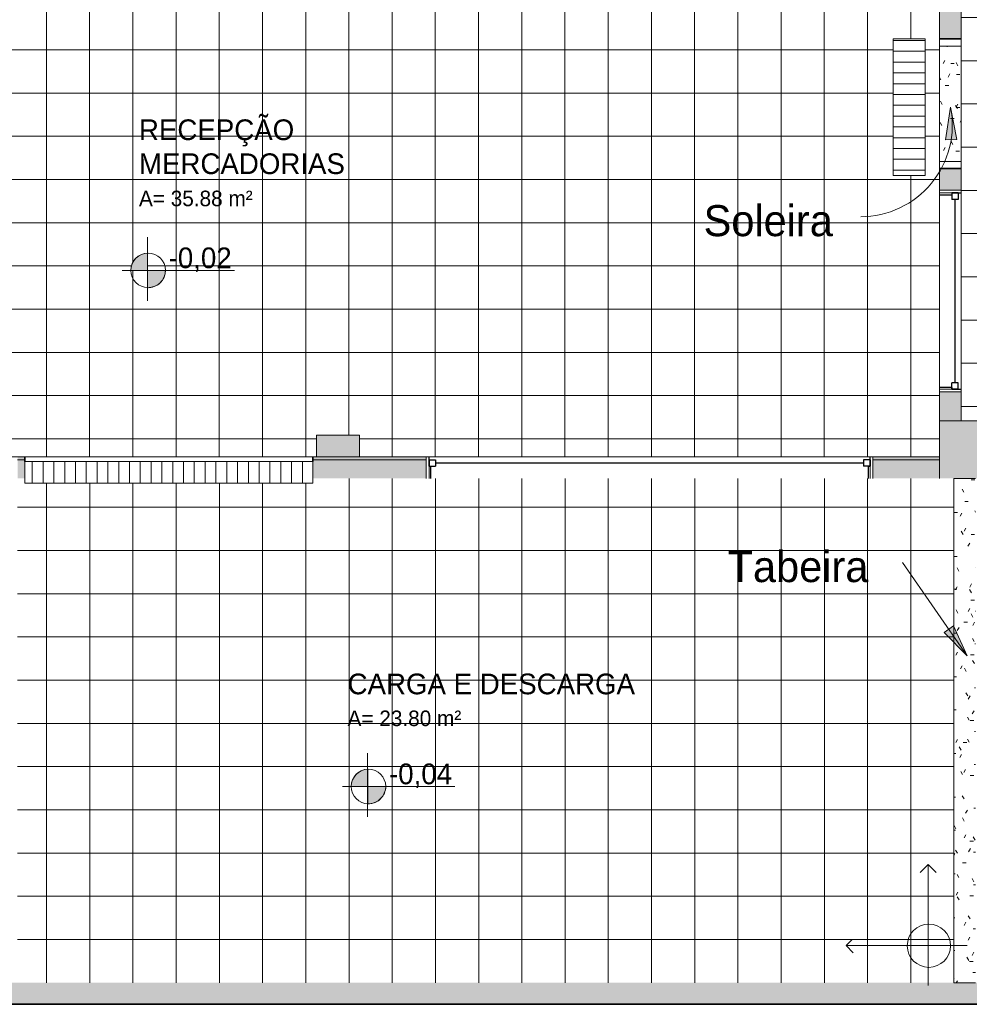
# Model space of a CAD drawing. Header units: metres. Extents: x -29 to 48, y -24 to 81.
# Tile 2 of 26: x -17.61 to -11.02, y -24.46 to -17.63. Entities that reach past the tile are written whole.
import ezdxf

# ---------------------------------------------------------------- set-up
doc = ezdxf.new("R2010")
doc.units = ezdxf.units.M
for name, color, linetype, lineweight in [('A-AREA-IDEN', 2, 'Continuous', 9), ('A-DETL', 90, 'Continuous', 18), ('A-DETL-GENF', 92, 'Continuous', 18), ('A-DETL-MBND', 5, 'Continuous', 18), ('A-DETL-THIN', 151, 'Continuous', 18), ('A-GLAZ', 151, 'Continuous', 18), ('A-WALL', 113, 'Continuous', 18), ('A-WALL-PATT', 111, 'Continuous', 35), ('G-ANNO-TEXT', 231, 'Continuous', 9)]:
    doc.layers.add(name, color=color, linetype=linetype, lineweight=lineweight)
doc.styles.add('Century Gothic', font='GOTHIC.TTF', dxfattribs={"height": 0.1077833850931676})
doc.styles.add('Century Gothic_1', font='GOTHIC.TTF', dxfattribs={"height": 0.1437111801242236})
doc.styles.add('Century Gothic_2', font='GOTHIC.TTF', dxfattribs={"height": 0.2155667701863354})
doc.styles.add('Century Gothic_B', font='txt', dxfattribs={"height": 0.1436119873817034})
pattern_1 = [(0, (-0.8, 0), (0.305, 0.076), [0.025, -0.203, 0.025, -0.203, -1.219]), (0, (-0.8, 0), (0.305, 0.076), [-0.457, 0.025, -0.4320000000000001, 0.025, -0.203, -0.5329999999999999]), (0, (-0.8, 0), (0.305, 0.076), [-1.143, 0.025, -0.127, 0.025, -0.356]), (120, (-0.6859999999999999, 0.038), (-0.2183179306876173, 0.2261377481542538), [0.025, -0.203, 0.025, -0.203, -1.219]), (120, (-0.6859999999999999, 0.038), (-0.2183179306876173, 0.2261377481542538), [-0.457, 0.025, -0.432, 0.025, -0.203, -0.5329999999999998]), (120, (-0.6859999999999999, 0.038), (-0.2183179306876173, 0.2261377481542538), [-1.143, 0.025, -0.127, 0.025, -0.356]), (240, (-0.648, 0.191), (-0.0866820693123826, -0.3021377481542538), [0.025, -0.203, 0.025, -0.203, -1.219]), (240, (-0.648, 0.191), (-0.0866820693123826, -0.3021377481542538), [-0.457, 0.025, -0.4320000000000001, 0.025, -0.203, -0.5329999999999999]), (240, (-0.648, 0.191), (-0.0866820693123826, -0.3021377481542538), [-1.143, 0.025, -0.127, 0.025, -0.356])]

# ---------------------------------------------------------------- blocks, each defined once
blk = doc.blocks.new('Casement w Mullions-Number_0002 - Janela 300 x 150 _cm_ 2-2048452-PAGINAÇÃO DE PISO _Compreende trechos 2 e 3_')
at = {"layer": 'A-GLAZ', "color": 7}
for p, q in [((-1.550000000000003, 0.075), (-1.550000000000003, -0.07500000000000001)), ((-1.530949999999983, -0.07500000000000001), (-1.530949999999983, 0.07500000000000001)), ((-1.530949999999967, 0.075), (-1.530949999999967, -0.075)), ((1.530949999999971, 0.07500000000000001), (1.530949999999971, -0.075)), ((1.530949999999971, -0.075), (1.530949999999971, 0.075)), ((1.549999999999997, -0.075), (1.549999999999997, 0.07500000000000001))]:
    blk.add_line(p, q, dxfattribs=at)
at = {"layer": 'A-GLAZ', "lineweight": 25}
for p, q in [((-1.530949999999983, 0.01055000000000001), (-1.530949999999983, 0.07499999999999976)), ((1.530949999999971, 0.01055000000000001), (1.530949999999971, 0.075)), ((-1.530949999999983, 0.05499999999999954), (-1.530949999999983, 0.01055000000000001)), ((-1.530949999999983, 0.05499999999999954), (-1.486500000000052, 0.05499999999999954)), ((-1.530949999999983, 0.01055000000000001), (-1.486500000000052, 0.01055000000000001)), ((-1.530949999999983, 0.01055000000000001), (-1.518250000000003, 0.01055000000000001)), ((-1.518250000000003, -0.075), (-1.518250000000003, 0.01055000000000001)), ((-1.486500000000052, 0.05499999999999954), (-1.486500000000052, 0.01055000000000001)), ((-1.486500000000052, 0.03277499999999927), (1.486499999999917, 0.03277499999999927)), ((1.486499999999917, 0.05499999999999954), (1.486499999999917, 0.01055000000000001)), ((1.530949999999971, 0.05499999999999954), (1.486499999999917, 0.05499999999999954)), ((1.530949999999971, 0.01055000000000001), (1.486499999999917, 0.01055000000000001)), ((1.518249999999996, 0.01055000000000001), (1.530949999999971, 0.01055000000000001)), ((1.518249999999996, 0.01055000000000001), (1.518249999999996, -0.075)), ((1.530949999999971, 0.05499999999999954), (1.530949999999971, 0.01055000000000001))]:
    blk.add_line(p, q, dxfattribs=at)
blk = doc.blocks.new('Casement w Mullions-Number_0002 - _JANELA 4-2386764-PAGINAÇÃO DE PISO _Compreende trechos 2 e 3_')
at = {"layer": 'A-GLAZ'}
for p, q in [((-0.7000000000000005, 0.07500000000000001), (-0.7000000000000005, -0.07500000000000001)), ((-0.6809499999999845, -0.07500000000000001), (-0.6809499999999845, 0.07500000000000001)), ((-0.6809499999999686, 0.07499999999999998), (-0.6809499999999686, -0.07499999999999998)), ((0.680949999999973, 0.07500000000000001), (0.680949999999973, -0.07500000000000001)), ((0.680949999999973, -0.07499999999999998), (0.680949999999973, 0.07499999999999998)), ((0.6999999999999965, -0.07500000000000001), (0.6999999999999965, 0.07500000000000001))]:
    blk.add_line(p, q, dxfattribs=at)
at = {"layer": 'A-GLAZ', "lineweight": 25}
for p, q in [((-0.6809499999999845, 0.01055), (-0.6809499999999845, 0.07499999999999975)), ((0.680949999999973, 0.01055), (0.680949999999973, 0.07499999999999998)), ((-0.6809499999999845, 0.05499999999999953), (-0.6809499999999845, 0.01055)), ((-0.6809499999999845, 0.05499999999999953), (-0.6365000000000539, 0.05499999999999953)), ((-0.6809499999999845, 0.01055), (-0.6365000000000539, 0.01055)), ((-0.6809499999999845, 0.01055), (-0.6682500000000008, 0.01055)), ((-0.6682500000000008, -0.07499999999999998), (-0.6682500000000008, 0.01055)), ((-0.6365000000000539, 0.05499999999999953), (-0.6365000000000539, 0.01055)), ((-0.6365000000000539, 0.03277499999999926), (0.6364999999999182, 0.03277499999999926)), ((0.6364999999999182, 0.05499999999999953), (0.6364999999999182, 0.01055)), ((0.680949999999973, 0.05499999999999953), (0.6364999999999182, 0.05499999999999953)), ((0.680949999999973, 0.01055), (0.6364999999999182, 0.01055)), ((0.6682499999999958, 0.01055), (0.680949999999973, 0.01055)), ((0.6682499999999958, 0.01055), (0.6682499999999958, -0.07499999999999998)), ((0.680949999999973, 0.05499999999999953), (0.680949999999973, 0.01055))]:
    blk.add_line(p, q, dxfattribs=at)

msp = doc.modelspace()

# ---------------------------------------------------------------- hatches: boundary and pattern name
at = {"layer": 'A-DETL-GENF'}
h = msp.add_hatch(dxfattribs=at)
h.set_pattern_fill('FP_23', color=8, style=0, pattern_type=2)
h.set_pattern_definition([(0, (-0.027, 0.16), (0, 0.3), []), (90, (-0.027, 0.16), (-0.3, 1.83697019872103e-17), [])])
h.paths.add_polyline_path([(-11.24885207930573, -20.6645871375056), (-11.22727396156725, -20.6645871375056), (-11.22727396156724, -16.66458713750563), (-14.95227396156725, -16.66458713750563), (-14.95227396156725, -16.91458713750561), (-15.35227396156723, -16.91458713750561), (-15.35227396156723, -16.66458713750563), (-17.7272739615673, -16.66458713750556), (-17.7272739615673, -13.93958713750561), (-19.2272739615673, -13.93958713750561), (-19.2272739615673, -16.51458713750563), (-19.0772739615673, -16.51458713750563), (-19.0772739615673, -16.81458713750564), (-19.2272739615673, -16.81458713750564), (-19.2272739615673, -20.54736213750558), (-19.0772739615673, -20.54736213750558), (-19.0772739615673, -20.66458713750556), (-15.55227396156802, -20.66458713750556), (-15.55227396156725, -20.51458713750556), (-15.25227396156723, -20.51458713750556), (-15.25227396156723, -20.66458713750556), (-11.68977396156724, -20.66458713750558)], flags=0)
h.paths.add_polyline_path([(-16.72588750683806, -19.37081235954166), (-16.84066590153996, -19.37081235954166), (-16.83679926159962, -19.34059576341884), (-16.82544852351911, -19.31232644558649), (-16.80734517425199, -19.2878261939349), (-16.78365586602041, -19.26867390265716), (-16.75590723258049, -19.25610382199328), (-16.72588750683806, -19.25092601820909), (-16.72588750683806, -19.34059576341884)], flags=0)
h.paths.add_polyline_path([(-16.72588750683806, -19.49069870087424), (-16.72588750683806, -19.37081235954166), (-16.60066590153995, -19.37081235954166), (-16.60384285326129, -19.39824182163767), (-16.61320549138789, -19.42421891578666), (-16.62825807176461, -19.44736817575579), (-16.64820357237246, -19.46646386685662), (-16.67198589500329, -19.4804948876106), (-16.69834578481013, -19.48871830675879)], flags=0)
h.paths.add_polyline_path([(-11.32727396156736, -18.71270029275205), (-11.54727396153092, -18.71270029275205), (-11.54727396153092, -17.76270029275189), (-11.32727396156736, -17.76270029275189), (-11.32727396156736, -18.66458713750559)], flags=0)
h = msp.add_hatch(dxfattribs=at)
h.set_pattern_fill('FP_19', color=8, style=0, pattern_type=2)
h.set_pattern_definition([(0, (0.023, -0.216), (0, 0.3), []), (90, (0.023, -0.216), (-0.3, 1.83697019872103e-17), [])])
h.paths.add_polyline_path([(-10.65603891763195, -20.66458713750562), (-9.877273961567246, -20.66458713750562), (-9.877273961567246, -16.71586980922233), (-10.82727396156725, -16.71586980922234), (-10.82727396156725, -16.91458713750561), (-11.07727396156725, -16.91458713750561), (-11.07727396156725, -20.41458713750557), (-10.82727396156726, -20.41458713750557), (-10.82727396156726, -20.66458713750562), (-10.75227396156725, -20.66458713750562)], flags=0)
h.paths.add_polyline_path([(-10.72247734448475, -19.01296120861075), (-10.72247734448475, -18.89310556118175), (-10.83845797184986, -18.89310556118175), (-10.83454176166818, -18.86268203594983), (-10.82259797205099, -18.83363713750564), (-10.80472741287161, -18.80963990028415), (-10.78077311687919, -18.79047954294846), (-10.75274735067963, -18.77801021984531), (-10.72247734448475, -18.77304490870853), (-10.72247734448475, -18.89302601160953), (-10.6020584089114, -18.89302601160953), (-10.60511704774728, -18.9197655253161), (-10.61405181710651, -18.94515305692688), (-10.62841426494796, -18.96791436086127), (-10.6474835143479, -18.9869070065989), (-10.67030244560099, -19.00117771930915), (-10.69572573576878, -19.01001022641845)], flags=0)
h = msp.add_hatch(dxfattribs=at)
h.set_pattern_fill('FP_28', style=0, pattern_type=2)
h.set_pattern_definition([(180, (-0.8, 0), (-9.184850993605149e-18, -0.075), [])])
h.paths.add_polyline_path([(-11.32727396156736, -18.71270029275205), (-11.32727396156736, -17.76270029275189), (-11.54727396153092, -17.76270029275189), (-11.54727396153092, -18.71270029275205)], flags=0)
h = msp.add_hatch(dxfattribs=at)
h.set_pattern_fill('FP_29', style=0, pattern_type=2)
h.set_pattern_definition(pattern_1)
h.paths.add_polyline_path([(-11.22727396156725, -18.6145871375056), (-11.07727396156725, -18.6145871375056), (-11.07727396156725, -17.8145871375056), (-11.22727396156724, -17.8145871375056), (-11.22727396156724, -18.08188406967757)], flags=0)
for points in [[(-16.72588750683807, -19.37081235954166), (-16.72588750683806, -19.25092601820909), (-16.75590723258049, -19.25610382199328), (-16.78365586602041, -19.26867390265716), (-16.80734517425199, -19.2878261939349), (-16.82544852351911, -19.31232644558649), (-16.83679926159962, -19.34059576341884), (-16.84066590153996, -19.37081235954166), (-16.82544852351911, -19.37081235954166)], [(-16.72588750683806, -19.49069870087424), (-16.69528120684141, -19.48776225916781), (-16.67198589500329, -19.4804948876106), (-16.64820357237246, -19.46646386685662), (-16.62825807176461, -19.44736817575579), (-16.61320549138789, -19.42421891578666), (-16.60384285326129, -19.39824182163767), (-16.60066590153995, -19.37081235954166), (-16.72588750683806, -19.37081235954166)], [(-15.30692020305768, -22.95250619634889), (-15.19600844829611, -22.95250619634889), (-15.19600844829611, -22.83261985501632), (-15.22602817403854, -22.8377976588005), (-15.25377680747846, -22.85036773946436), (-15.27746611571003, -22.86952003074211), (-15.29556946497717, -22.89402028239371), (-15.30692020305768, -22.92228960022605), (-15.31078684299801, -22.95250619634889)], [(-15.19600844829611, -23.07239253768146), (-15.16540214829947, -23.069456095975), (-15.14210683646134, -23.06218872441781), (-15.11832451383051, -23.04815770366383), (-15.09837901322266, -23.02906201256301), (-15.08332643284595, -23.00591275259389), (-15.07396379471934, -22.97993565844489), (-15.07078684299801, -22.95250619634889), (-15.19600844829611, -22.95250619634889), (-15.19600844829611, -23.07041214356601)]]:
    msp.add_hatch(color=7, dxfattribs=at).paths.add_polyline_path(points, flags=0)
h = msp.add_hatch(dxfattribs=at)
h.set_pattern_fill('FP_31', style=0, pattern_type=2)
h.set_pattern_definition([(90, (-0.8, 0), (-0.075, 4.592425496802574e-18), [])])
h.paths.add_polyline_path([(-17.50202159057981, -20.84712847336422), (-15.57727396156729, -20.84712847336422), (-15.57727396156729, -20.69712847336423), (-17.57727396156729, -20.69712847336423), (-17.57727396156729, -20.84712847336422)], flags=0)
h = msp.add_hatch(dxfattribs=at)
h.set_pattern_fill('FP_22', color=8, style=0, pattern_type=2)
h.set_pattern_definition([(0, (0.274, -0.315), (0, 0.3), []), (90, (0.274, -0.315), (-0.3, 1.83697019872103e-17), [])])
h.paths.add_polyline_path([(-17.62727396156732, -24.3145871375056), (-11.12645421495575, -24.3145871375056), (-11.12645421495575, -20.81458713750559), (-15.57727396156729, -20.81458713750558), (-15.57727396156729, -20.84712847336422), (-17.57727396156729, -20.84712847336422), (-17.57727396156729, -20.81458713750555), (-17.62727396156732, -20.81458713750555), (-17.62727396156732, -24.26458713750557)], flags=0)
h.paths.add_polyline_path([(-15.19600844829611, -22.95250619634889), (-15.31078684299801, -22.95250619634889), (-15.30692020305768, -22.92228960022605), (-15.29556946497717, -22.89402028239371), (-15.27746611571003, -22.86952003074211), (-15.25377680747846, -22.85036773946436), (-15.22602817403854, -22.8377976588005), (-15.19600844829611, -22.83261985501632), (-15.19600844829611, -22.92228960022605)], flags=0)
h.paths.add_polyline_path([(-15.19600844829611, -23.07239253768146), (-15.19600844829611, -22.95250619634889), (-15.07078684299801, -22.95250619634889), (-15.07396379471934, -22.97993565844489), (-15.08332643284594, -23.00591275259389), (-15.09837901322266, -23.02906201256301), (-15.11832451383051, -23.04815770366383), (-15.14210683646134, -23.06218872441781), (-15.16846672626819, -23.07041214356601)], flags=0)
h = msp.add_hatch(dxfattribs=at)
h.set_pattern_fill('FP_29', color=8, style=0, pattern_type=2)
h.set_pattern_definition(pattern_1)
h.paths.add_polyline_path([(-10.97727396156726, -24.3145871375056), (-10.97645421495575, -24.3145871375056), (-10.97727396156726, -20.81458713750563), (-11.12645421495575, -20.81458713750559), (-11.12645421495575, -24.3145871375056)], flags=0)
at = {"layer": 'A-WALL-PATT', "lineweight": 18}
h = msp.add_hatch(color=7, dxfattribs=at)
h.paths.add_polyline_path([(-11.07727396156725, -20.41458713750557), (-11.07727396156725, -20.21458713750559), (-11.22727396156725, -20.21458713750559), (-11.22727396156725, -20.41458713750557), (-11.08701619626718, -20.41458713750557)], flags=0)
h.paths.add_polyline_path([(-11.22727396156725, -18.8145871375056), (-11.07727396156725, -18.8145871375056), (-11.07727396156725, -18.66458713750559), (-11.22727396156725, -18.66458713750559)], flags=0)
h.paths.add_polyline_path([(-11.22727396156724, -17.7645871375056), (-11.07727396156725, -17.7645871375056), (-11.07727396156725, -16.91458713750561), (-11.22727396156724, -16.91458713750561)], flags=0)
at = {"layer": 'A-WALL-PATT'}
for points in [[(-11.07727396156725, -20.64458713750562), (-10.82727396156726, -20.64458713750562), (-10.82727396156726, -20.41458713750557), (-11.22727396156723, -20.41458713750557), (-11.22727396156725, -20.51594777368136), (-11.08701619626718, -20.51594777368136), (-11.08701619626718, -20.64458713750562)], [(-15.55227396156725, -20.66458713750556), (-15.3903680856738, -20.66458713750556), (-15.3903680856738, -20.51594777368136), (-15.25227396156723, -20.51594777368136), (-15.25227396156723, -20.51458713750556), (-15.55227396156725, -20.51458713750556), (-15.55227396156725, -20.54736213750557)], [(-15.25227396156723, -20.66458713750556), (-15.25227396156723, -20.51594777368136), (-15.3903680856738, -20.51594777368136), (-15.3903680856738, -20.66458713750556)], [(-11.08701619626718, -20.64458713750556), (-11.08701619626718, -20.51594777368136), (-11.22727396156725, -20.51594777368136), (-11.22727396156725, -20.64458713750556)], [(-11.12645421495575, -20.81458713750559), (-11.08701619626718, -20.81458713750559), (-11.08701619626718, -20.6445871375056), (-11.22727396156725, -20.64458713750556), (-11.22727396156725, -20.81458713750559)], [(-10.97645421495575, -20.81458713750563), (-10.82727396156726, -20.81458713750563), (-10.82727396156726, -20.64458713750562), (-11.08701619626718, -20.64458713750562), (-11.08701619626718, -20.81458713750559), (-10.97727396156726, -20.81458713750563)]]:
    msp.add_hatch(color=250, dxfattribs=at).paths.add_polyline_path(points, flags=0)
h = msp.add_hatch(color=250, dxfattribs=at)
h.paths.add_polyline_path([(-15.3903680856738, -20.68458713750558), (-15.3903680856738, -20.66458713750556), (-15.55227396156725, -20.66458713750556), (-15.55227396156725, -20.68458713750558)], flags=0)
h.paths.add_polyline_path([(-17.5786051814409, -20.68458713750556), (-17.57860518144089, -20.66458713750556), (-17.62727396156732, -20.66458713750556), (-17.62727396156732, -20.68458713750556)], flags=0)
h = msp.add_hatch(color=250, dxfattribs=at)
h.paths.add_polyline_path([(-15.3903680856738, -20.81458713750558), (-15.3903680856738, -20.68458713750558), (-15.55227396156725, -20.68458713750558), (-15.55227396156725, -20.81458713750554)], flags=0)
h.paths.add_polyline_path([(-17.57860518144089, -20.81458713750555), (-17.57860518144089, -20.68458713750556), (-17.62727396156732, -20.68458713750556), (-17.62727396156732, -20.81458713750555)], flags=0)
h = msp.add_hatch(color=250, dxfattribs=at)
h.paths.add_polyline_path([(-17.57860518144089, -20.68458713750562), (-17.57727396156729, -20.68458713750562), (-17.57727396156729, -20.66458713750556), (-17.57860518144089, -20.66458713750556)], flags=0)
h.paths.add_polyline_path([(-15.57727396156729, -20.68458713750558), (-15.55227396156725, -20.68458713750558), (-15.55227396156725, -20.66458713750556), (-15.57727396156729, -20.66458713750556)], flags=0)
h = msp.add_hatch(color=250, dxfattribs=at)
h.paths.add_polyline_path([(-15.55227396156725, -20.81458713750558), (-15.55227396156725, -20.68458713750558), (-15.57727396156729, -20.68458713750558), (-15.57727396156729, -20.81458713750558)], flags=0)
h.paths.add_polyline_path([(-17.57860518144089, -20.81458713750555), (-17.57727396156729, -20.81458713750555), (-17.57727396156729, -20.68458713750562), (-17.57860518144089, -20.68458713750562), (-17.57860518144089, -20.69712847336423)], flags=0)
h = msp.add_hatch(color=250, dxfattribs=at)
h.paths.add_polyline_path([(-11.68977396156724, -20.68458713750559), (-11.22727396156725, -20.68458713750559), (-11.22727396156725, -20.6645871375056), (-11.68977396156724, -20.6645871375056)], flags=0)
h.paths.add_polyline_path([(-15.3903680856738, -20.68458713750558), (-14.78977396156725, -20.68458713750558), (-14.78977396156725, -20.66458713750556), (-15.3903680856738, -20.66458713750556)], flags=0)
h = msp.add_hatch(color=250, dxfattribs=at)
h.paths.add_polyline_path([(-11.22727396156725, -20.81458713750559), (-11.22727396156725, -20.68458713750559), (-11.68977396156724, -20.68458713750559), (-11.68977396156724, -20.81458713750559)], flags=0)
h.paths.add_polyline_path([(-14.78977396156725, -20.81458713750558), (-14.78977396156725, -20.68458713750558), (-15.3903680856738, -20.68458713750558), (-15.3903680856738, -20.81458713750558)], flags=0)
at = {"layer": 'A-WALL-PATT', "lineweight": 18}
msp.add_hatch(color=7, dxfattribs=at).paths.add_polyline_path([(-10.97727396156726, -24.4645871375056), (-10.82727396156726, -24.4645871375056), (-10.82727396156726, -24.3145871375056), (-19.2272739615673, -24.3145871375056), (-19.2272739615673, -24.4645871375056), (-11.12645421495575, -24.4645871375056)], flags=0)
at = {"layer": 'G-ANNO-TEXT'}
for points in [[(-11.14946783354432, -18.23889220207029), (-11.18540385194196, -18.46451931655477), (-11.10606762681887, -18.46320317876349)], [(-11.03363469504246, -22.04593229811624), (-11.12943890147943, -21.83851834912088), (-11.19460094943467, -21.88379390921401)]]:
    msp.add_hatch(color=50, dxfattribs=at).paths.add_polyline_path(points, flags=0)

# ---------------------------------------------------------------- linework, layer by layer
at = {"layer": 'A-DETL'}
for p, q in [((-11.22727396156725, -17.81458713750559), (-11.22727396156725, -16.66458713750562)), ((-11.07727396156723, -16.91458713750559), (-11.07727396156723, -17.81458713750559)), ((-11.32727396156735, -17.76270029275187), (-11.54727396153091, -17.76270029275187)), ((-11.54727396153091, -17.76270029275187), (-11.54727396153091, -18.71270029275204)), ((-11.32727396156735, -18.71270029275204), (-11.32727396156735, -17.76270029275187)), ((-11.22727396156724, -17.81458713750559), (-11.22727396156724, -18.61458713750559)), ((-11.07727396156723, -17.81458713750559), (-11.22727396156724, -17.81458713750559)), ((-11.07727396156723, -18.61458713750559), (-11.07727396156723, -17.81458713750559)), ((-11.22727396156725, -20.66458713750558), (-11.22727396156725, -18.61458713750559)), ((-11.22727396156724, -18.61458713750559), (-11.07727396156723, -18.61458713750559)), ((-11.07727396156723, -18.61458713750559), (-11.07727396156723, -20.41458713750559)), ((-11.54727396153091, -18.71270029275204), (-11.32727396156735, -18.71270029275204)), ((-11.07727396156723, -20.41458713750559), (-10.82727396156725, -20.41458713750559)), ((-15.55227396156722, -20.66458713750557), (-15.55227396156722, -20.51458713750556)), ((-15.55227396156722, -20.51458713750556), (-15.25227396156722, -20.51458713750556)), ((-15.25227396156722, -20.51458713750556), (-15.25227396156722, -20.66458713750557)), ((-19.07727396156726, -20.66458713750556), (-15.55227396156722, -20.66458713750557)), ((-15.25227396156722, -20.66458713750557), (-11.22727396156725, -20.66458713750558)), ((-11.12645421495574, -20.81458713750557), (-10.97645421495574, -20.81458713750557)), ((-11.12645421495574, -24.3145871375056), (-11.12645421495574, -20.81458713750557)), ((-11.30543222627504, -23.4936744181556), (-11.36200076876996, -23.55024296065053)), ((-11.30543222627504, -24.33477655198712), (-11.30543222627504, -23.4936744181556)), ((-11.30543222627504, -23.4936744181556), (-11.24886368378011, -23.55024296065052)), ((-11.87482108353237, -24.05660482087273), (-11.83239467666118, -24.01417841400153)), ((-11.12645421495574, -24.3145871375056), (-11.12645421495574, -24.0145871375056)), ((-11.87482108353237, -24.05660482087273), (-11.03482108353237, -24.05660482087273)), ((-11.87482108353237, -24.05660482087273), (-11.82498003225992, -24.10644587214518)), ((-10.97645421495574, -24.3145871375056), (-11.12645421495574, -24.3145871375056))]:
    msp.add_line(p, q, dxfattribs=at)
msp.add_circle((-11.30030106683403, -24.05802248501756), 0.1500000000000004, dxfattribs=at)
at = {"layer": 'A-DETL-MBND'}
for p, q in [((-16.72588750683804, -19.14106172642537), (-16.72588750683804, -19.58106172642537)), ((-16.9008112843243, -19.37081235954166), (-16.1208112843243, -19.37081235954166)), ((-15.19667071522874, -22.72254130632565), (-15.19667071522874, -23.16254130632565)), ((-15.371594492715, -22.95229193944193), (-14.591594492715, -22.95229193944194))]:
    msp.add_line(p, q, dxfattribs=at)
for centre in [(-16.72066590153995, -19.37081235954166), (-15.19144910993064, -22.95229193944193)]:
    msp.add_circle(centre, 0.120000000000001, dxfattribs=at)
at = {"layer": 'A-DETL-THIN'}
for p, q in [((-16.72588750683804, -19.37081235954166), (-16.72588750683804, -19.25092601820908)), ((-16.84066590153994, -19.37081235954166), (-16.72588750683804, -19.37081235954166)), ((-16.60066590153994, -19.37081235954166), (-16.72588750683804, -19.37081235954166)), ((-16.72588750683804, -19.37081235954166), (-16.72588750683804, -19.49069870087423)), ((-17.57727396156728, -20.69712847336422), (-17.57727396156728, -20.84712847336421)), ((-15.57727396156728, -20.69712847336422), (-17.57727396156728, -20.69712847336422)), ((-15.57727396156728, -20.84712847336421), (-15.57727396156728, -20.69712847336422)), ((-17.57727396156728, -20.84712847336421), (-15.57727396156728, -20.84712847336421)), ((-15.19600844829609, -22.95250619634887), (-15.19600844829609, -22.83261985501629)), ((-15.31078684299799, -22.95250619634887), (-15.19600844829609, -22.95250619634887)), ((-15.07078684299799, -22.95250619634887), (-15.19600844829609, -22.95250619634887)), ((-15.19600844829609, -22.95250619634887), (-15.19600844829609, -23.07239253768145))]:
    msp.add_line(p, q, dxfattribs=at)
for centre, radius, start, end in [((-16.72066590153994, -19.37081235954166), 0.1200000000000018, 92.49392030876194, 180), ((-16.72066590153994, -19.37081235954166), 0.1199999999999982, 267.5060796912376, 1.696295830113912e-12), ((-15.19078684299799, -22.95250619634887), 0.1200000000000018, 92.49392030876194, 180), ((-15.190786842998, -22.95250619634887), 0.1200000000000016, 267.5060796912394, 0)]:
    msp.add_arc(centre, radius, start, end, dxfattribs=at)
at = {"layer": 'A-WALL', "lineweight": 35}
for p, q in [((-11.22727396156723, -17.76458713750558), (-11.07727396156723, -17.76458713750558)), ((-11.07727396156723, -18.66458713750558), (-11.22727396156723, -18.66458713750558)), ((-17.57727396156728, -20.69712847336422), (-17.57727396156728, -20.66458713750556)), ((-15.57727396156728, -20.69712847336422), (-15.57727396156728, -20.66458713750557)), ((-19.37727396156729, -24.46458713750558), (-10.82727396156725, -24.46458713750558))]:
    msp.add_line(p, q, dxfattribs=at)
at = {"layer": 'A-WALL'}
for p, q in [((-11.22727396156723, -20.41458713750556), (-11.07727396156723, -20.41458713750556)), ((-17.57727396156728, -20.68458713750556), (-17.6272739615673, -20.68458713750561)), ((-14.78977396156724, -20.68458713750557), (-15.57727396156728, -20.68458713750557)), ((-15.55227396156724, -20.66458713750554), (-15.25227396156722, -20.66458713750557)), ((-11.22727396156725, -20.68458713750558), (-11.68977396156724, -20.68458713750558)), ((-11.22727396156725, -20.81458713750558), (-11.22727396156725, -20.66458713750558))]:
    msp.add_line(p, q, dxfattribs=at)
at = {"layer": 'G-ANNO-TEXT', "color": 50}
for p, q in [((-11.14946783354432, -18.23889220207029), (-11.18540385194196, -18.46451931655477)), ((-11.10606762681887, -18.46320317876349), (-11.14946783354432, -18.23889220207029)), ((-11.18540385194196, -18.46451931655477), (-11.10606762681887, -18.46320317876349)), ((-11.03363469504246, -22.04593229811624), (-11.48322554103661, -21.39886663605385)), ((-11.12943890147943, -21.83851834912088), (-11.19460094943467, -21.88379390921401)), ((-11.03363469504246, -22.04593229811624), (-11.12943890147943, -21.83851834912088)), ((-11.19460094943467, -21.88379390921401), (-11.03363469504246, -22.04593229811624))]:
    msp.add_line(p, q, dxfattribs=at)
msp.add_arc((-11.77371088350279, -18.36176347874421), 0.6362206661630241, 269.9999999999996, 11.13531860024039, dxfattribs=at)

# ---------------------------------------------------------------- block references
at = {"layer": 'A-GLAZ', "rotation": 269.9999999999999}
msp.add_blockref('Casement w Mullions-Number_0002 - _JANELA 4-2386764-PAGINAÇÃO DE PISO _Compreende trechos 2 e 3_', (-11.15227396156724, -19.51458713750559), dxfattribs=at)
at = {"layer": 'A-GLAZ', "color": 7}
msp.add_blockref('Casement w Mullions-Number_0002 - Janela 300 x 150 _cm_ 2-2048452-PAGINAÇÃO DE PISO _Compreende trechos 2 e 3_', (-13.23977396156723, -20.73958713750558), dxfattribs=at)

# ---------------------------------------------------------------- texts
at = {"layer": 'A-AREA-IDEN', "attachment_point": 1}
for s, insert, char_height, width, line_spacing_factor, style in [('RECEPÇÃO\\PMERCADORIAS', (-16.78426321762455, -18.32289552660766), 0.1436119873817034, 1.717199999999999, 0.9847964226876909, 'Century Gothic_B'), ('A= 35.88 m²', (-16.78426321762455, -18.81746372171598), 0.1077833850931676, 1.003049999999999, 0.9841166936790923, 'Century Gothic'), ('CARGA E DESCARGA', (-15.33608806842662, -22.16923313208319), 0.1436119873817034, 2.433599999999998, 0.9847964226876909, 'Century Gothic_B'), ('A= 23.80 m²', (-15.33608806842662, -22.42570608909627), 0.1077833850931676, 1.003049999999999, 0.9841166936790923, 'Century Gothic')]:
    msp.add_mtext(s, dxfattribs=dict(at, insert=insert, char_height=char_height, width=width, line_spacing_factor=line_spacing_factor, style=style))
at = {"layer": 'G-ANNO-TEXT', "color": 7, "attachment_point": 1}
for s, insert, char_height, width, line_spacing_factor, style in [('Soleira', (-12.86436088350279, -18.91777451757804), 0.2155667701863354, 1.1259, 0.9841166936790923, 'Century Gothic_2'), ('-0,02', (-16.57831797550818, -19.21195754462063), 0.1437111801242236, 0.5327999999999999, 0.984116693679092, 'Century Gothic_1'), ('Tabeira', (-12.69762554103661, -21.31865700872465), 0.2155667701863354, 1.2744, 0.9841166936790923, 'Century Gothic_2'), ('-0,04', (-15.04843891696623, -22.79365138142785), 0.1437111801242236, 0.5327999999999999, 0.984116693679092, 'Century Gothic_1')]:
    msp.add_mtext(s, dxfattribs=dict(at, insert=insert, char_height=char_height, width=width, line_spacing_factor=line_spacing_factor, style=style))

doc.saveas('drawing.dxf')
